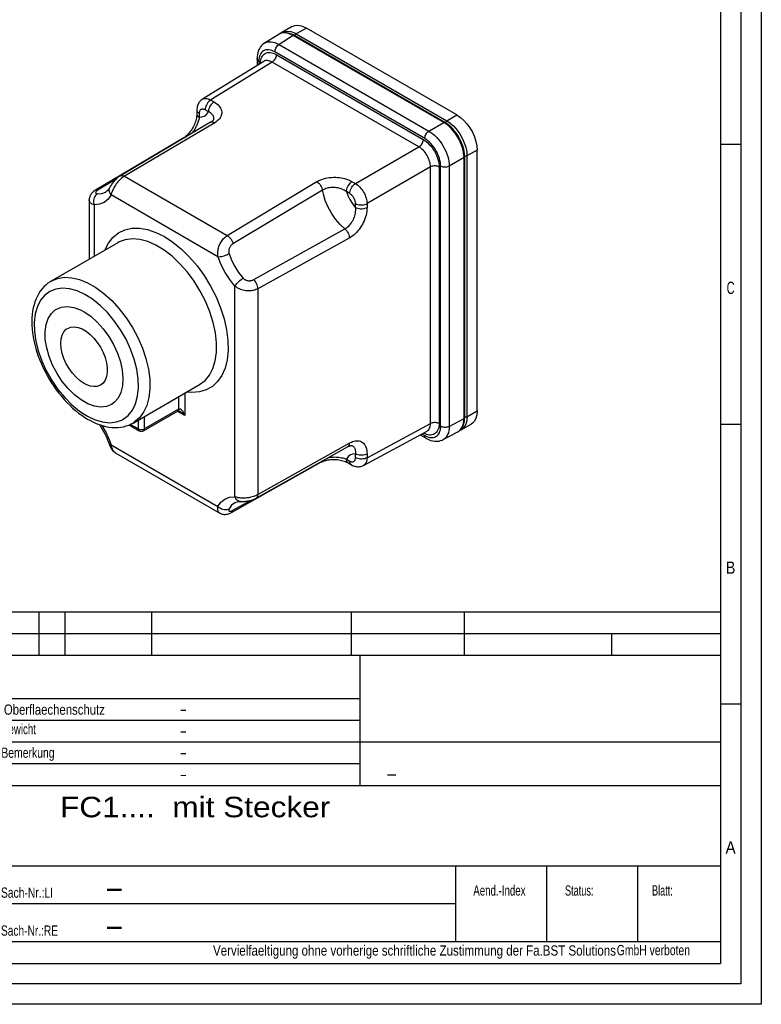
# Paper-space layout 'Blatt-1' of a CAD drawing. Header units: millimetres. Extents: x 0 to 594, y 0 to 420.
# Tile 4 of 9: x 413 to 594, y 0 to 240. Entities that reach past the tile are written whole.
import ezdxf
from ezdxf.enums import TextEntityAlignment as Align

# ---------------------------------------------------------------- set-up
doc = ezdxf.new("R2010")
doc.units = ezdxf.units.MM
doc.layers.add('LAYER0', color=7, linetype='Continuous')
doc.styles.add('VERO0-osifont', font='osifont-2014-11-14.ttf')
doc.styles.add('VERO1-TXT', font='txt')

# ---------------------------------------------------------------- blocks, each defined once
blk = doc.blocks.new('Entity set 0')
at = {"layer": 'LAYER0', "color": 252, "linetype": 'Continuous'}
for p, q in [((594, 420), (594, 0)), ((589, 415), (589, 5)), ((584, 210), (589, 210)), ((584, 141.67), (589, 141.67)), ((584, 73.33), (589, 73.33)), ((589, 5), (20, 5)), ((594, 0), (0, 0))]:
    blk.add_line(p, q, dxfattribs=at)
at = {"layer": 'LAYER0', "color": 4, "linetype": 'Continuous'}
for p in [(584, 410), (25, 10)]:
    blk.add_line(p, (584, 10), dxfattribs=at)
at = {"layer": 'LAYER0', "color": 7, "linetype": 'Continuous', "style": 'VERO0-osifont'}
for s, width, p, p2 in [('C', 0.979347, (585.52, 173.45), (587.48, 173.45)), ('B', 0.977133, (585.34, 105.12), (587.66, 105.12)), ('A', 0.980459, (585.27, 36.79), (587.73, 36.79))]:
    blk.add_text(s, height=3, dxfattribs=dict(at, width=width)).set_placement(p, p2, align=Align.FIT)
blk = doc.blocks.new('Entity set 1')
at = {"layer": 'LAYER0', "color": 136, "linetype": 'Continuous'}
for p, q in [((329.6, 95.86), (584, 95.86)), ((329.6, 95.86), (584, 95.86)), ((417.58, 85.26), (417.58, 95.86)), ((423.94, 85.26), (423.94, 95.86)), ((445.14, 85.26), (445.14, 95.86)), ((493.9, 85.26), (493.9, 95.86)), ((521.46, 85.26), (521.46, 95.86)), ((406.98, 90.56), (584, 90.56)), ((557.5, 85.26), (557.5, 90.56)), ((406.98, 85.26), (584, 85.26)), ((496.02, 53.46), (496.02, 85.26)), ((329.6, 74.66), (496.02, 74.66)), ((406.98, 69.36), (496.02, 69.36)), ((329.6, 64.06), (584, 64.06)), ((406.98, 58.76), (496.02, 58.76)), ((329.6, 53.46), (584, 53.46)), ((406.98, 33.85), (584, 33.85)), ((519.34, 15.3), (519.34, 33.85)), ((541.6, 15.3), (541.6, 33.85)), ((563.86, 15.3), (563.86, 33.85)), ((406.98, 24.58), (519.34, 24.58)), ((329.6, 15.3), (584, 15.3))]:
    blk.add_line(p, q, dxfattribs=at)
at = {"layer": 'LAYER0', "color": 7, "linetype": 'Continuous', "style": 'VERO1-TXT'}
for s, height, width, p, p2 in [('Oberflaechenschutz', 2.5, 0.685911, (408.98, 70.71), (433.64, 70.71)), ('-', 2.5, 0.6561, (451.96, 70.82), (453.68, 70.82)), ('Gewicht', 2.5, 0.618057, (408.27, 65.96), (416.8, 65.96)), ('-', 2.5, 0.6561, (451.96, 65.52), (453.68, 65.52)), ('Bemerkung', 2.5, 0.642143, (408.35, 60.19), (421.35, 60.19)), ('-', 2.5, 0.6561, (451.96, 60.22), (453.68, 60.22)), ('-', 2.5, 0.6561, (451.96, 54.92), (453.68, 54.92)), ('-', 3, 0.932028, (502.24, 54.8), (505.17, 54.8)), ('FC1....  mit Stecker', 5, 0.848079, (422.68, 45.67), (488.71, 45.67)), ('Aend.-Index', 2.5, 0.569737, (523.65, 26.55), (536.4, 26.55)), ('Status:', 2.5, 0.556421, (546.04, 26.55), (553, 26.55)), ('Blatt:', 2.5, 0.543358, (567.31, 26.55), (572.36, 26.55)), ('Sach-Nr.:LI', 2.5, 0.600164, (408.26, 26.02), (420.98, 26.02)), ('-', 5, 0.932028, (433.51, 26.05), (438.4, 26.05)), ('Sach-Nr.:RE', 2.5, 0.601086, (408.26, 16.75), (422.21, 16.75)), ('-', 5, 0.932028, (433.51, 16.78), (438.4, 16.78)), ('Vervielfaeltigung ohne vorherige schriftliche Zustimmung der Fa.BST Solutions', 2.5, 0.650044, (460.06, 11.89), (558.49, 11.89)), (' GmbH verboten', 2.5, 0.591369, (557.99, 11.99), (576.58, 11.99))]:
    blk.add_text(s, height=height, dxfattribs=dict(at, width=width)).set_placement(p, p2, align=Align.FIT)
blk = doc.blocks.new('View  0')
at = {"layer": 'LAYER0', "color": 4, "linetype": 'Continuous'}
for p, q in [((479.36, 238.73), (476.88, 237.3)), ((519.63, 217.15), (482.86, 238.38)), ((476.11, 236.84), (472.62, 234.68)), ((476.19, 236.88), (476.11, 236.84)), ((476.88, 237.3), (476.53, 237.05)), ((516.69, 215.33), (479.93, 236.56)), ((470.82, 230.91), (470.82, 229.24)), ((472.45, 230.25), (457.46, 220.98)), ((456.11, 218.37), (456.11, 217.45)), ((459.47, 215.37), (437.44, 202.31)), ((452.92, 211.59), (431.36, 198.8)), ((521.54, 143.27), (521.54, 206.94)), ((524.58, 144.89), (524.58, 208.58)), ((429.82, 196.42), (429.82, 181.94)), ((436.8, 185.97), (420.53, 176.58)), ((440.53, 141.94), (456.8, 151.33)), ((443.05, 140.02), (451.54, 144.92)), ((439.56, 141.47), (442.05, 140.02)), ((496.81, 131.59), (512.34, 139.94)), ((516.25, 137.88), (519.87, 139.82)), ((519.87, 139.82), (519.92, 139.85)), ((519.92, 139.85), (519.97, 139.88)), ((520.25, 140.07), (520.65, 140.26)), ((520.65, 140.26), (523.13, 141.69)), ((510.65, 139.03), (512.09, 138.2)), ((470.63, 123.59), (492.95, 136.14)), ((494.01, 136.42), (493.97, 136.43)), ((436.33, 134.6), (436.36, 134.58)), ((436.36, 134.58), (461.72, 119.94)), ((464.55, 120.08), (486.41, 132.36)), ((493.08, 132.19), (493.88, 131.73))]:
    blk.add_line(p, q, dxfattribs=at)
at = {"layer": 'LAYER0', "color": 136, "linetype": 'Continuous'}
for p, q in [((482.86, 238.38), (480.38, 236.95)), ((479.68, 236.53), (476.19, 234.37)), ((516.43, 215.31), (479.68, 236.53)), ((480.38, 236.95), (517.15, 215.72)), ((476.19, 234.37), (512.82, 213.22)), ((511.78, 211.4), (475.15, 232.55)), ((475.52, 231.9), (511.41, 211.18)), ((474.48, 230.07), (459.5, 220.81)), ((471.26, 230.3), (471.26, 229.52)), ((510.37, 209.35), (474.48, 230.07)), ((459.5, 220.81), (460.3, 220.35)), ((456.7, 217.56), (456.7, 216.63)), ((458.91, 217.91), (458.11, 218.37)), ((517.15, 215.72), (519.63, 217.15)), ((460.47, 215.27), (438.43, 202.21)), ((512.82, 213.22), (516.43, 215.31)), ((494.85, 200.4), (510.37, 209.35)), ((524.58, 208.58), (522.1, 207.15)), ((522.1, 207.15), (522.1, 143.46)), ((513.19, 204.46), (497.68, 195.5)), ((513.19, 141.79), (513.19, 204.46)), ((515.3, 204.44), (515.3, 141.78)), ((515.67, 141.13), (515.67, 204.66)), ((521.38, 206.73), (517.77, 204.65)), ((517.77, 204.65), (517.77, 141.12)), ((521.38, 143.06), (521.38, 206.73)), ((438.43, 202.21), (463.55, 187.71)), ((436.25, 201.36), (432.02, 198.87)), ((463.55, 187.71), (485.4, 200.87)), ((494.05, 200.86), (494.85, 200.4)), ((461.27, 182.54), (435.15, 197.63)), ((486.81, 198.79), (464.94, 185.71)), ((493.46, 197.96), (492.66, 198.43)), ((430.99, 195.23), (430.99, 182.62)), ((494.88, 194.59), (494.88, 195.51)), ((497.68, 195.5), (497.68, 194.57)), ((470, 176.94), (492.27, 189.34)), ((493.36, 187.08), (471.04, 174.73)), ((465.43, 123.95), (465.43, 175.35)), ((471.04, 174.73), (471.04, 124.5)), ((453.16, 149.23), (453.16, 143.75)), ((451.75, 145.38), (451.75, 148.42)), ((443.26, 140.48), (451.75, 145.38)), ((453.16, 143.75), (451.33, 144.8)), ((522.1, 143.46), (524.58, 144.89)), ((441.85, 140.48), (441.85, 142.7)), ((443.26, 143.52), (443.26, 140.48)), ((517.77, 141.12), (521.38, 143.06)), ((439.89, 141.61), (441.85, 140.48)), ((497.68, 133.45), (513.19, 141.79)), ((471.04, 124.5), (493.36, 137.05)), ((511.1, 139.28), (511.78, 138.88)), ((435.15, 136.63), (461.27, 121.55)), ((492.66, 133.11), (493.46, 132.65)), ((494.88, 133.46), (494.88, 134.39)), ((497.68, 134.37), (497.68, 133.45)), ((464.94, 120.62), (469.21, 123.03))]:
    blk.add_line(p, q, dxfattribs=at)
at = {"layer": 'LAYER0', "color": 4, "linetype": 'Continuous', "flags": 128}
for points in [[(479.36, 238.73), (480.02, 238.99), (480.77, 239.05), (481.58, 238.92), (482.43, 238.61), (482.86, 238.38)], [(479.93, 236.56), (479.69, 236.69), (479.26, 236.89), (478.83, 237.05), (478.41, 237.16), (477.99, 237.23), (477.59, 237.25), (477.21, 237.22), (476.85, 237.15), (476.52, 237.04), (476.21, 236.89), (476.19, 236.88)], [(472.62, 234.68), (472.42, 234.55), (472.15, 234.33), (471.9, 234.08), (471.67, 233.8), (471.46, 233.49), (471.28, 233.15), (471.12, 232.77), (471, 232.36), (470.9, 231.91), (470.84, 231.42), (470.82, 230.91)], [(457.46, 220.98), (457.38, 220.93), (457.19, 220.79), (457.01, 220.64), (456.85, 220.47), (456.71, 220.29), (456.57, 220.09), (456.45, 219.88), (456.35, 219.66), (456.27, 219.42), (456.2, 219.16), (456.15, 218.89), (456.12, 218.61), (456.11, 218.37)], [(456.11, 217.44), (456.11, 217.24), (456.09, 216.96), (456.06, 216.71), (456.01, 216.43), (455.95, 216.12), (455.86, 215.8), (455.76, 215.47), (455.65, 215.15), (455.52, 214.82), (455.37, 214.5), (455.21, 214.19), (455.05, 213.91), (454.89, 213.64), (454.71, 213.37), (454.52, 213.11), (454.31, 212.86), (454.1, 212.61), (453.89, 212.38), (453.67, 212.18), (453.46, 211.99), (453.25, 211.83), (453.06, 211.69), (452.91, 211.6)], [(519.63, 217.15), (520.49, 216.57), (521.32, 215.83), (522.1, 214.96), (522.81, 213.98), (523.42, 212.92), (523.91, 211.82), (524.28, 210.71), (524.5, 209.61), (524.58, 208.58)], [(460.22, 216.11), (460.22, 216.11), (460.21, 216.06), (460.17, 215.99), (460.12, 215.92), (460.06, 215.84), (459.99, 215.76), (459.91, 215.68), (459.79, 215.59), (459.66, 215.49), (459.51, 215.39), (459.47, 215.37)], [(521.54, 206.94), (521.53, 207.22), (521.49, 207.73), (521.42, 208.25), (521.31, 208.78), (521.17, 209.31), (520.99, 209.85), (520.79, 210.38), (520.55, 210.9), (520.29, 211.42), (520.01, 211.92), (519.7, 212.41), (519.36, 212.87), (519.01, 213.32), (518.64, 213.74), (518.25, 214.14), (517.85, 214.5), (517.44, 214.83), (517.02, 215.13), (516.69, 215.33)], [(437.44, 202.31), (437.17, 202.14), (436.89, 201.94), (436.66, 201.75), (436.44, 201.54), (436.22, 201.33), (436.02, 201.12), (435.84, 200.91), (435.67, 200.71), (435.51, 200.51), (435.37, 200.31), (435.24, 200.12), (435.11, 199.92), (434.98, 199.72), (434.87, 199.52), (434.78, 199.37)], [(431.36, 198.8), (431.14, 198.66), (430.86, 198.45), (430.64, 198.26), (430.46, 198.06), (430.31, 197.88), (430.19, 197.69), (430.08, 197.5), (429.99, 197.31), (429.93, 197.12), (429.88, 196.92), (429.84, 196.73), (429.82, 196.54), (429.82, 196.42)], [(434.78, 199.37), (434.7, 199.22), (434.52, 198.95), (434.33, 198.72), (434.12, 198.52), (433.87, 198.35), (433.85, 198.33)], [(420.54, 176.59), (420.27, 176.42), (419.73, 176.05), (419.21, 175.63), (418.73, 175.17), (418.29, 174.67), (417.87, 174.12), (417.49, 173.54), (417.15, 172.91), (416.84, 172.25), (416.57, 171.55), (416.34, 170.81), (416.15, 170.04), (416, 169.24), (415.89, 168.41), (415.83, 167.56), (415.8, 166.68), (415.82, 165.79), (415.88, 164.87), (415.98, 163.95), (416.12, 163.01), (416.3, 162.07), (416.51, 161.12), (416.77, 160.16), (417.06, 159.2), (417.39, 158.25), (417.75, 157.29), (418.14, 156.35), (418.57, 155.41), (419.03, 154.48), (419.52, 153.56), (420.04, 152.66), (420.58, 151.78), (421.15, 150.92), (421.75, 150.07), (422.37, 149.25), (423.01, 148.46), (423.68, 147.7), (424.36, 146.97), (425.06, 146.26), (425.77, 145.6), (426.5, 144.97), (427.24, 144.37), (427.99, 143.82), (428.75, 143.31), (429.53, 142.83)], [(435.28, 146.47), (434.02, 145.98), (432.61, 145.84), (431.07, 146.08), (429.46, 146.66), (427.82, 147.59), (426.2, 148.83), (424.66, 150.35), (423.22, 152.1), (421.95, 154.02), (420.87, 156.07), (420.02, 158.18), (419.43, 160.29), (419.1, 162.33), (419.06, 164.25), (419.3, 165.98), (419.81, 167.48), (420.58, 168.71), (421.59, 169.62), (421.83, 169.77)], [(421.83, 169.77), (423.08, 170.26), (424.5, 170.39), (426.04, 170.16), (427.65, 169.57), (428.55, 169.1)], [(428.55, 169.1), (430.18, 168), (431.77, 166.6), (433.26, 164.95), (434.61, 163.09), (435.78, 161.09), (436.73, 159), (437.44, 156.89), (437.89, 154.81), (438.06, 152.83), (437.95, 151.01), (437.56, 149.39), (436.9, 148.04), (436, 146.99), (435.28, 146.47)], [(428.55, 151.59), (427.57, 152.25), (426.62, 153.1), (425.72, 154.09), (424.92, 155.21), (424.22, 156.42), (423.65, 157.68), (423.24, 158.95), (422.98, 160.2), (422.9, 161.38), (422.98, 162.47), (423.24, 163.42), (423.65, 164.21), (424.22, 164.82), (424.55, 165.05)], [(424.55, 165.05), (425.31, 165.34), (426.16, 165.42), (427.09, 165.27), (428.06, 164.91), (429.05, 164.34), (430.02, 163.58), (430.94, 162.66), (431.8, 161.6), (432.55, 160.43), (433.19, 159.19), (433.68, 157.92), (434.02, 156.65), (434.19, 155.43), (434.19, 154.3), (434.02, 153.27), (433.68, 152.4), (433.19, 151.7), (432.55, 151.19)], [(432.55, 151.19), (431.8, 150.89), (430.94, 150.82), (430.02, 150.96), (429.05, 151.33), (428.55, 151.59)], [(451.53, 144.92), (451.53, 144.92), (451.54, 144.92), (451.54, 144.92), (451.56, 144.92), (451.57, 144.92), (451.59, 144.92), (451.61, 144.92), (451.64, 144.91), (451.67, 144.91), (451.7, 144.9), (451.75, 144.88), (451.79, 144.86), (451.85, 144.84), (451.92, 144.8), (451.95, 144.78)], [(524.58, 144.89), (524.5, 143.94), (524.28, 143.11), (523.91, 142.42), (523.42, 141.89), (523.13, 141.69)], [(429.53, 142.83), (429.94, 142.6), (430.72, 142.2), (431.5, 141.85), (432.28, 141.55), (433.05, 141.3), (433.83, 141.1), (434.59, 140.96), (435.34, 140.87), (436.08, 140.83), (436.81, 140.85), (437.51, 140.92), (438.19, 141.04), (438.85, 141.21), (439.49, 141.43), (440.09, 141.71), (440.53, 141.94)], [(519.97, 139.88), (520.2, 140.03), (520.46, 140.25), (520.69, 140.5), (520.9, 140.79), (521.09, 141.12), (521.24, 141.48), (521.37, 141.87), (521.46, 142.3), (521.52, 142.76), (521.54, 143.27)], [(512.09, 138.2), (512.36, 138.05), (512.83, 137.83), (513.31, 137.66), (513.78, 137.55), (514.19, 137.49), (514.58, 137.47), (514.95, 137.49), (515.3, 137.54), (515.67, 137.63), (516.01, 137.76), (516.25, 137.88)], [(434.66, 136.83), (434.69, 136.75), (434.83, 136.39), (434.99, 136.04), (435.16, 135.75), (435.34, 135.49), (435.53, 135.26), (435.74, 135.04), (435.95, 134.86), (436.16, 134.7), (436.33, 134.6)], [(492.95, 136.12), (493.04, 136.17), (493.22, 136.26), (493.38, 136.32), (493.53, 136.37), (493.66, 136.4), (493.77, 136.42), (493.86, 136.42), (493.93, 136.42), (493.98, 136.41), (494, 136.41)], [(486.41, 132.36), (486.48, 132.4), (486.66, 132.49), (486.87, 132.58), (487.1, 132.67), (487.35, 132.75), (487.58, 132.82), (487.85, 132.88), (488.14, 132.93), (488.45, 132.98), (488.78, 133.02), (489.12, 133.04), (489.47, 133.05), (489.81, 133.04), (490.15, 133.03), (490.48, 132.99), (490.81, 132.95), (491.15, 132.89), (491.48, 132.81), (491.81, 132.73), (492.12, 132.63), (492.4, 132.52), (492.65, 132.41), (492.89, 132.3), (493.07, 132.19)], [(493.88, 131.73), (494.14, 131.59), (494.41, 131.48), (494.67, 131.39), (494.93, 131.33), (495.18, 131.29), (495.43, 131.27), (495.66, 131.27), (495.9, 131.3), (496.15, 131.34), (496.38, 131.41), (496.61, 131.5), (496.81, 131.59)], [(465.4, 122.47), (465.67, 122.61), (465.95, 122.7), (466.25, 122.75), (466.56, 122.77), (466.75, 122.77)], [(466.75, 122.77), (466.88, 122.76), (467.14, 122.76), (467.37, 122.77), (467.59, 122.78), (467.84, 122.8), (468.09, 122.82), (468.35, 122.86), (468.6, 122.9), (468.86, 122.95), (469.13, 123.01), (469.41, 123.09), (469.69, 123.18), (469.98, 123.28), (470.28, 123.41), (470.58, 123.56), (470.63, 123.59)], [(461.72, 119.94), (461.78, 119.9), (461.95, 119.82), (462.14, 119.75), (462.33, 119.69), (462.52, 119.65), (462.71, 119.63), (462.92, 119.62), (463.13, 119.63), (463.35, 119.65), (463.59, 119.7), (463.84, 119.77), (464.1, 119.86), (464.38, 119.99), (464.55, 120.08)]]:
    blk.add_lwpolyline(points, dxfattribs=at)
at = {"layer": 'LAYER0', "color": 136, "linetype": 'Continuous', "flags": 128}
for points in [[(479.68, 236.53), (479.18, 236.79), (478.69, 236.98), (478.21, 237.12), (477.74, 237.19), (477.29, 237.2), (476.87, 237.14), (476.48, 237.02), (476.11, 236.84)], [(476.88, 237.3), (477.54, 237.56), (478.29, 237.62), (479.1, 237.5), (479.95, 237.18), (480.38, 236.95)], [(479.93, 236.56), (479.88, 236.58), (479.83, 236.58), (479.77, 236.57), (479.71, 236.55), (479.68, 236.53)], [(480.05, 236.49), (480.08, 236.57), (480.11, 236.65), (480.15, 236.72), (480.21, 236.79), (480.26, 236.86), (480.32, 236.91), (480.38, 236.95), (480.38, 236.95)], [(472.62, 234.68), (472.98, 234.86), (473.38, 234.98), (473.8, 235.04), (474.25, 235.03), (474.72, 234.96), (475.2, 234.83), (475.69, 234.63), (476.19, 234.37)], [(475.15, 232.55), (475.16, 232.77), (475.21, 233), (475.29, 233.24), (475.4, 233.48), (475.53, 233.7), (475.68, 233.91), (475.85, 234.1), (476.02, 234.26), (476.19, 234.37)], [(471.26, 230.3), (471.09, 230.42), (470.96, 230.55), (470.87, 230.69), (470.83, 230.84), (470.82, 230.91)], [(475.15, 232.55), (474.77, 232.75), (474.39, 232.9), (474.02, 233.01), (473.66, 233.06), (473.31, 233.08), (472.99, 233.04), (472.68, 232.95), (472.4, 232.82), (472.14, 232.64), (471.91, 232.42), (471.72, 232.15), (471.55, 231.85), (471.43, 231.51), (471.33, 231.13), (471.28, 230.73), (471.26, 230.3)], [(471.63, 229.75), (471.66, 230.17), (471.72, 230.56), (471.82, 230.92), (471.95, 231.25), (472.12, 231.55), (472.32, 231.8), (472.55, 232.02), (472.8, 232.19), (473.08, 232.31), (473.39, 232.39), (473.71, 232.43), (474.05, 232.41), (474.41, 232.35), (474.77, 232.25), (475.15, 232.09), (475.52, 231.9)], [(475.52, 231.9), (475.51, 231.68), (475.46, 231.44), (475.38, 231.2), (475.27, 230.97), (475.14, 230.74), (474.99, 230.53), (474.82, 230.34), (474.65, 230.19), (474.48, 230.07)], [(474.48, 230.07), (474.2, 230.22), (473.92, 230.33), (473.65, 230.41), (473.38, 230.45), (473.13, 230.46), (472.89, 230.43), (472.66, 230.36), (472.45, 230.25)], [(457.46, 220.98), (457.66, 221.08), (457.89, 221.15), (458.13, 221.19), (458.39, 221.18), (458.66, 221.14), (458.93, 221.07), (459.21, 220.95), (459.5, 220.81)], [(459.5, 220.81), (459.25, 220.64), (459.02, 220.42), (458.8, 220.17), (458.6, 219.89), (458.43, 219.58), (458.29, 219.27), (458.19, 218.95), (458.13, 218.64), (458.11, 218.37)], [(460.3, 220.35), (460.06, 220.17), (459.82, 219.96), (459.6, 219.71), (459.4, 219.42), (459.23, 219.12), (459.09, 218.81), (458.99, 218.49), (458.93, 218.18), (458.91, 217.91)], [(460.3, 220.35), (460.67, 220.11), (461.01, 219.86), (461.32, 219.6), (461.56, 219.34), (461.76, 219.07), (461.93, 218.79), (462.06, 218.5), (462.15, 218.22), (462.2, 217.93), (462.2, 217.63), (462.16, 217.34), (462.09, 217.05), (461.97, 216.77), (461.81, 216.49), (461.61, 216.22), (461.38, 215.96), (461.11, 215.72), (460.8, 215.48), (460.47, 215.27)], [(456.7, 216.63), (456.64, 216.33), (456.57, 216.02), (456.52, 215.79), (456.45, 215.57), (456.38, 215.33), (456.3, 215.11), (456.21, 214.9), (456.12, 214.67), (456.02, 214.45), (455.9, 214.22), (455.78, 213.99), (455.61, 213.7), (455.43, 213.41), (455.29, 213.22), (455.15, 213.03), (455.01, 212.85), (454.8, 212.61), (454.79, 212.59)], [(456.11, 218.37), (456.14, 218.17), (456.23, 217.98), (456.38, 217.8), (456.58, 217.63), (456.7, 217.56)], [(456.11, 217.44), (456.14, 217.24), (456.23, 217.05), (456.38, 216.87), (456.59, 216.7), (456.7, 216.63)], [(458.11, 218.37), (457.97, 218.45), (457.83, 218.5), (457.7, 218.54), (457.57, 218.56), (457.44, 218.57), (457.32, 218.55), (457.21, 218.52), (457.11, 218.47), (457.02, 218.41), (456.93, 218.33), (456.86, 218.23), (456.8, 218.12), (456.76, 218), (456.72, 217.86), (456.7, 217.71), (456.7, 217.56)], [(456.7, 216.63), (457.35, 216.66), (457.93, 216.86), (458.42, 217.21), (458.81, 217.71), (458.91, 217.91)], [(460.23, 216.11), (460.23, 216.14), (460.26, 216.33), (460.25, 216.51), (460.22, 216.69), (460.15, 216.87), (460.06, 217.05), (459.94, 217.21), (459.8, 217.37), (459.63, 217.52), (459.42, 217.67), (459.17, 217.8), (458.91, 217.91)], [(459.47, 215.37), (459.65, 215.44), (459.86, 215.46), (460.09, 215.43), (460.33, 215.34), (460.47, 215.27)], [(516.69, 215.33), (516.64, 215.35), (516.59, 215.36), (516.53, 215.35), (516.47, 215.33), (516.43, 215.31)], [(521.38, 206.73), (521.36, 207.31), (521.29, 207.9), (521.17, 208.52), (521, 209.14), (520.8, 209.76), (520.55, 210.39), (520.26, 211.01), (519.93, 211.61), (519.57, 212.2), (519.18, 212.75), (518.76, 213.28), (518.33, 213.78), (517.87, 214.23), (517.4, 214.64), (516.92, 215), (516.43, 215.31)], [(517.15, 215.72), (517.09, 215.68), (517.03, 215.63), (516.98, 215.57), (516.93, 215.5), (516.88, 215.42), (516.85, 215.34), (516.82, 215.26), (516.82, 215.26)], [(517.15, 215.72), (518.01, 215.14), (518.85, 214.4), (519.63, 213.53), (520.33, 212.55), (520.94, 211.49), (521.44, 210.39), (521.8, 209.28), (522.03, 208.19), (522.1, 207.15)], [(452.92, 211.59), (453.11, 211.67), (453.26, 211.69)], [(511.78, 211.4), (511.8, 211.62), (511.85, 211.85), (511.92, 212.09), (512.03, 212.33), (512.16, 212.55), (512.31, 212.76), (512.48, 212.95), (512.66, 213.11), (512.82, 213.22)], [(512.82, 213.22), (513.31, 212.91), (513.79, 212.55), (514.26, 212.14), (514.71, 211.69), (515.15, 211.2), (515.57, 210.67), (515.96, 210.11), (516.32, 209.52), (516.64, 208.92), (516.93, 208.3), (517.18, 207.68), (517.39, 207.05), (517.56, 206.43), (517.67, 205.82), (517.75, 205.22), (517.77, 204.65)], [(511.41, 211.18), (511.39, 210.96), (511.34, 210.72), (511.27, 210.49), (511.16, 210.25), (511.03, 210.02), (510.88, 209.81), (510.71, 209.63), (510.53, 209.47), (510.37, 209.35)], [(513.19, 204.46), (513.18, 204.78), (513.14, 205.13), (513.08, 205.48), (512.98, 205.83), (512.87, 206.19), (512.72, 206.55), (512.56, 206.9), (512.37, 207.25), (512.17, 207.58), (511.94, 207.9), (511.71, 208.2), (511.45, 208.48), (511.19, 208.74), (510.92, 208.97), (510.64, 209.18), (510.37, 209.35)], [(511.41, 211.18), (511.79, 210.94), (512.17, 210.66), (512.54, 210.34), (512.9, 209.98), (513.24, 209.59), (513.57, 209.18), (513.87, 208.74), (514.16, 208.28), (514.41, 207.8), (514.64, 207.32), (514.84, 206.83), (515, 206.33), (515.13, 205.84), (515.22, 205.36), (515.28, 204.9), (515.3, 204.44)], [(515.67, 204.66), (515.65, 205.11), (515.6, 205.58), (515.5, 206.06), (515.37, 206.55), (515.21, 207.04), (515.02, 207.53), (514.79, 208.02), (514.53, 208.49), (514.25, 208.95), (513.94, 209.39), (513.62, 209.81), (513.27, 210.2), (512.91, 210.55), (512.54, 210.87), (512.16, 211.15), (511.78, 211.4)], [(521.38, 206.73), (521.44, 206.77), (521.49, 206.82), (521.52, 206.86), (521.53, 206.91), (521.54, 206.94)], [(522.1, 207.15), (522.04, 207.12), (521.96, 207.09), (521.88, 207.07), (521.79, 207.07), (521.71, 207.07), (521.62, 207.07), (521.54, 207.09), (521.53, 207.09)], [(515.3, 204.44), (515.1, 204.54), (514.87, 204.62), (514.62, 204.67), (514.37, 204.7), (514.1, 204.7), (513.85, 204.67), (513.6, 204.62), (513.37, 204.54), (513.19, 204.46)], [(517.77, 204.65), (517.57, 204.56), (517.34, 204.48), (517.09, 204.43), (516.84, 204.41), (516.57, 204.41), (516.32, 204.44), (516.07, 204.5), (515.85, 204.57), (515.67, 204.66)], [(438.43, 202.21), (438.2, 202.06), (437.96, 201.89), (437.73, 201.71), (437.5, 201.5), (437.28, 201.29), (437.06, 201.06), (436.84, 200.82), (436.64, 200.57), (436.44, 200.31), (436.26, 200.05), (436.08, 199.78), (435.92, 199.51), (435.77, 199.23), (435.63, 198.96), (435.51, 198.69), (435.4, 198.43), (435.29, 198.15), (435.21, 197.88), (435.15, 197.63)], [(437.44, 202.31), (437.62, 202.38), (437.83, 202.4), (438.06, 202.37), (438.3, 202.28), (438.43, 202.21)], [(485.4, 200.87), (485.65, 201.01), (485.91, 201.14), (486.19, 201.27), (486.61, 201.43), (487.06, 201.57), (487.52, 201.69), (488, 201.79), (488.5, 201.86), (489.01, 201.91), (489.53, 201.93), (490.05, 201.93), (490.49, 201.9), (490.93, 201.86), (491.37, 201.79), (491.79, 201.71), (492.2, 201.61), (492.7, 201.46), (493.18, 201.28), (493.63, 201.08), (494.05, 200.86)], [(485.4, 200.87), (485.65, 200.7), (485.89, 200.49), (486.12, 200.25), (486.32, 199.97), (486.5, 199.67), (486.64, 199.36), (486.75, 199.04), (486.81, 198.79)], [(492.66, 198.43), (492.68, 198.72), (492.75, 199.03), (492.85, 199.35), (492.99, 199.67), (493.17, 199.97), (493.37, 200.25), (493.59, 200.5), (493.83, 200.71), (494.05, 200.86)], [(493.46, 197.96), (493.49, 198.26), (493.55, 198.57), (493.65, 198.89), (493.79, 199.2), (493.97, 199.51), (494.17, 199.79), (494.39, 200.03), (494.63, 200.25), (494.85, 200.4)], [(494.85, 200.4), (495.13, 200.22), (495.4, 200.01), (495.67, 199.78), (495.93, 199.52), (496.18, 199.24), (496.41, 198.93), (496.64, 198.61), (496.84, 198.28), (497.03, 197.94), (497.19, 197.58), (497.34, 197.23), (497.46, 196.87), (497.55, 196.51), (497.62, 196.17), (497.67, 195.83), (497.68, 195.5)], [(431.81, 197.87), (431.58, 197.7), (431.36, 197.48), (431.18, 197.22), (431.04, 196.92), (430.94, 196.59), (430.88, 196.25), (430.87, 195.9), (430.91, 195.56), (430.99, 195.23)], [(435.15, 197.63), (434.41, 196.57), (433.47, 195.8), (432.34, 195.35), (431.06, 195.23), (430.99, 195.23)], [(432.02, 198.87), (431.79, 198.9), (431.57, 198.88), (431.37, 198.81), (431.36, 198.8)], [(432.02, 198.87), (431.91, 198.8), (431.81, 198.73), (431.72, 198.66), (431.64, 198.59), (431.57, 198.51), (431.51, 198.44), (431.46, 198.37), (431.42, 198.3), (431.4, 198.23), (431.39, 198.16), (431.39, 198.12), (431.4, 198.07), (431.42, 198.03), (431.45, 197.99), (431.5, 197.96), (431.54, 197.93), (431.6, 197.91), (431.66, 197.89), (431.73, 197.88), (431.81, 197.87)], [(431.81, 197.87), (432.88, 197.96), (433.83, 198.32), (433.85, 198.33)], [(434.79, 199.37), (434.69, 199.12), (434.65, 198.85), (434.67, 198.56), (434.75, 198.28), (434.88, 198), (435.06, 197.73), (435.15, 197.63)], [(492.66, 198.43), (492.37, 198.63), (492.06, 198.82), (491.73, 198.98), (491.38, 199.12), (491.1, 199.21), (490.81, 199.29), (490.52, 199.35), (490.22, 199.4), (489.92, 199.43), (489.64, 199.45), (489.36, 199.45), (489.09, 199.44), (488.81, 199.42), (488.54, 199.39), (488.22, 199.33), (487.91, 199.25), (487.62, 199.16), (487.34, 199.06), (487.15, 198.97), (486.98, 198.88), (486.81, 198.79)], [(492.27, 189.34), (491.09, 190.43), (489.99, 191.71), (489, 193.14), (488.16, 194.66), (487.49, 196.24), (487.01, 197.83), (486.81, 198.79)], [(492.66, 198.43), (493.01, 197.47), (493.47, 196.54), (494.02, 195.65), (494.65, 194.84), (494.88, 194.59)], [(494.88, 195.51), (494.87, 195.68), (494.85, 195.85), (494.82, 196.02), (494.77, 196.2), (494.71, 196.38), (494.64, 196.56), (494.56, 196.73), (494.46, 196.91), (494.36, 197.07), (494.25, 197.23), (494.13, 197.39), (494, 197.53), (493.87, 197.66), (493.74, 197.77), (493.6, 197.88), (493.46, 197.96)], [(430.99, 195.23), (430.76, 195.31), (430.55, 195.41), (430.42, 195.48), (430.3, 195.56), (430.2, 195.65), (430.1, 195.74), (430.02, 195.84), (429.95, 195.94), (429.9, 196.04), (429.86, 196.16), (429.83, 196.27), (429.82, 196.42)], [(494.88, 195.51), (495.14, 195.38), (495.45, 195.28), (495.77, 195.21), (496.12, 195.18), (496.47, 195.18), (496.81, 195.21), (497.14, 195.28), (497.44, 195.38), (497.68, 195.5)], [(492.27, 189.34), (492.51, 189.48), (492.74, 189.65), (492.97, 189.83), (493.2, 190.04), (493.41, 190.27), (493.62, 190.51), (493.82, 190.77), (494.01, 191.04), (494.18, 191.32), (494.34, 191.62), (494.48, 191.93), (494.6, 192.23), (494.7, 192.56), (494.79, 192.88), (494.85, 193.21), (494.9, 193.53), (494.92, 193.89), (494.91, 194.24), (494.88, 194.59)], [(497.68, 194.57), (497.67, 194.24), (497.65, 193.89), (497.6, 193.53), (497.54, 193.16), (497.44, 192.71), (497.31, 192.26), (497.15, 191.8), (496.97, 191.33), (496.76, 190.89), (496.54, 190.45), (496.29, 190.02), (496.01, 189.6), (495.73, 189.2), (495.43, 188.83), (495.1, 188.46), (494.77, 188.13), (494.43, 187.82), (494.09, 187.55), (493.73, 187.3), (493.36, 187.08)], [(494.88, 194.59), (495.14, 194.46), (495.45, 194.36), (495.77, 194.29), (496.12, 194.25), (496.47, 194.25), (496.81, 194.29), (497.14, 194.36), (497.44, 194.46), (497.68, 194.57)], [(433.63, 184.14), (434.49, 185.85), (435.6, 187.27), (436.94, 188.36), (438.48, 189.1), (440.2, 189.49), (442.07, 189.52), (444.05, 189.18), (446.1, 188.48), (448.19, 187.44), (450.28, 186.07), (452.34, 184.41), (454.32, 182.47), (456.18, 180.29), (457.91, 177.92), (459.45, 175.39), (460.8, 172.75), (461.91, 170.06), (462.78, 167.36), (463.38, 164.69), (463.71, 162.11), (463.75, 159.67), (463.51, 157.4), (463, 155.35), (462.21, 153.56), (461.17, 152.05), (459.9, 150.87), (458.41, 150.02), (456.74, 149.52), (454.91, 149.39), (453.63, 149.5)], [(461.27, 182.54), (461.23, 182.86), (461.21, 183.19), (461.21, 183.53), (461.24, 183.87), (461.28, 184.16), (461.34, 184.44), (461.41, 184.72), (461.5, 185), (461.6, 185.27), (461.71, 185.53), (461.83, 185.78), (461.96, 186.02), (462.1, 186.26), (462.26, 186.48), (462.45, 186.73), (462.66, 186.97), (462.87, 187.19), (463.1, 187.39), (463.32, 187.56), (463.55, 187.71)], [(463.55, 187.71), (463.8, 187.54), (464.04, 187.33), (464.26, 187.08), (464.47, 186.8), (464.65, 186.5), (464.79, 186.19), (464.9, 185.88), (464.94, 185.71)], [(492.27, 189.34), (492.5, 189.12), (492.71, 188.86), (492.91, 188.57), (493.07, 188.26), (493.2, 187.95), (493.3, 187.63), (493.35, 187.32), (493.36, 187.08)], [(456.8, 151.33), (458.11, 152.32), (459.19, 153.63), (460.03, 155.24), (460.6, 157.13), (460.89, 159.24), (460.91, 161.54), (460.64, 163.98), (460.1, 166.51), (459.29, 169.09), (458.23, 171.66), (456.94, 174.17), (455.45, 176.57), (453.79, 178.81), (451.99, 180.84), (450.08, 182.64), (448.11, 184.15), (446.11, 185.36), (444.13, 186.23), (442.19, 186.75), (440.36, 186.91), (438.64, 186.7), (437.1, 186.14), (436.8, 185.97)], [(464.94, 185.71), (464.83, 185.63), (464.72, 185.55), (464.61, 185.46), (464.51, 185.35), (464.41, 185.24), (464.31, 185.12), (464.23, 184.99), (464.15, 184.85), (464.07, 184.71), (464.01, 184.56), (463.97, 184.44), (463.94, 184.31), (463.91, 184.18), (463.9, 184.05), (463.89, 183.91), (463.89, 183.79), (463.9, 183.66), (463.91, 183.54), (463.94, 183.42), (463.97, 183.3)], [(461.27, 182.54), (461.52, 182.55), (461.8, 182.57), (462.11, 182.62), (462.43, 182.7), (462.76, 182.79), (463.09, 182.9), (463.41, 183.03), (463.71, 183.16), (463.97, 183.3)], [(463.97, 183.3), (464.58, 181.71), (465.37, 180.16), (466.31, 178.7), (467.38, 177.37), (467.44, 177.3)], [(465.43, 175.35), (464.15, 176.94), (463.01, 178.68), (462.05, 180.54), (461.31, 182.44), (461.27, 182.54)], [(420.54, 176.59), (422.05, 177.23), (423.73, 177.51), (425.55, 177.42), (427.46, 176.98), (429.44, 176.17), (431.44, 175.04), (433.42, 173.58), (435.34, 171.84), (437.17, 169.85), (438.86, 167.65), (440.39, 165.28), (441.72, 162.79), (442.83, 160.23), (443.69, 157.65), (444.29, 155.1), (444.61, 152.64), (444.66, 150.3), (444.42, 148.15), (443.9, 146.22), (443.12, 144.55), (442.08, 143.17), (440.82, 142.12), (440.53, 141.94)], [(465.43, 175.35), (465.55, 175.56), (465.72, 175.79), (465.91, 176.03), (466.14, 176.27), (466.39, 176.51), (466.65, 176.74), (466.92, 176.96), (467.18, 177.15), (467.44, 177.3)], [(467.44, 177.3), (467.51, 177.22), (467.6, 177.15), (467.69, 177.07), (467.78, 177.01), (467.88, 176.95), (467.99, 176.89), (468.09, 176.84), (468.2, 176.8), (468.31, 176.76), (468.46, 176.73), (468.6, 176.7), (468.75, 176.68), (468.9, 176.68), (469.05, 176.68), (469.2, 176.69), (469.34, 176.71), (469.48, 176.74), (469.62, 176.78), (469.76, 176.82), (469.88, 176.88), (470, 176.94)], [(471.04, 174.73), (471.02, 175.03), (470.95, 175.34), (470.85, 175.66), (470.72, 175.98), (470.55, 176.29), (470.35, 176.57), (470.13, 176.82), (470, 176.94)], [(471.04, 174.73), (470.79, 174.61), (470.53, 174.5), (470.25, 174.41), (469.96, 174.33), (469.66, 174.27), (469.36, 174.23), (469.04, 174.21), (468.72, 174.2), (468.4, 174.21), (468.08, 174.24), (467.76, 174.29), (467.44, 174.36), (467.13, 174.44), (466.83, 174.55), (466.53, 174.67), (466.25, 174.8), (465.96, 174.97), (465.68, 175.15), (465.43, 175.35)], [(451.54, 144.92), (451.62, 144.99), (451.68, 145.07), (451.72, 145.18), (451.74, 145.31), (451.75, 145.38)], [(451.75, 145.38), (451.91, 145.42), (452.09, 145.37), (452.26, 145.26), (452.41, 145.11), (452.54, 144.96), (452.65, 144.81), (452.74, 144.68), (452.81, 144.55), (452.87, 144.43), (452.93, 144.32), (452.98, 144.21), (453.02, 144.11), (453.06, 144.02), (453.09, 143.93), (453.13, 143.84), (453.16, 143.75)], [(453.16, 143.75), (453.07, 143.85), (452.97, 143.96), (452.86, 144.07), (452.74, 144.19), (452.6, 144.32), (452.42, 144.46), (452.21, 144.62), (451.95, 144.78)], [(515.3, 141.78), (515.1, 141.88), (514.87, 141.95), (514.62, 142), (514.37, 142.03), (514.1, 142.03), (513.85, 142), (513.6, 141.95), (513.37, 141.88), (513.19, 141.79)], [(519.87, 139.82), (520.21, 140.04), (520.51, 140.32), (520.77, 140.66), (520.99, 141.05), (521.16, 141.49), (521.28, 141.98), (521.36, 142.5), (521.38, 143.06)], [(522.1, 143.46), (522.03, 142.51), (521.8, 141.68), (521.44, 140.99), (520.94, 140.46), (520.65, 140.26)], [(521.38, 143.06), (521.44, 143.1), (521.49, 143.14), (521.52, 143.19), (521.53, 143.24), (521.54, 143.27)], [(522.1, 143.46), (522.04, 143.43), (521.96, 143.4), (521.88, 143.39), (521.79, 143.38), (521.71, 143.38), (521.62, 143.39), (521.54, 143.4), (521.54, 143.41)], [(432.88, 141.36), (433.93, 139.55), (434.78, 137.66), (435.15, 136.63)], [(441.85, 140.48), (441.98, 140.42), (442.13, 140.37), (442.29, 140.33), (442.47, 140.32), (442.64, 140.32), (442.81, 140.33), (442.98, 140.37), (443.13, 140.42), (443.26, 140.48)], [(441.85, 140.48), (441.86, 140.35), (441.89, 140.23), (441.94, 140.13), (442.01, 140.05), (442.05, 140.02)], [(443.05, 140.02), (443.13, 140.09), (443.19, 140.18), (443.24, 140.28), (443.26, 140.41), (443.26, 140.48)], [(515.3, 141.78), (515.28, 141.36), (515.22, 140.96), (515.13, 140.59), (515.01, 140.25), (514.85, 139.95), (514.66, 139.68), (514.44, 139.46), (514.19, 139.28), (513.91, 139.14), (513.61, 139.05), (513.29, 139.01), (512.95, 139.01), (512.6, 139.06), (512.24, 139.16), (511.87, 139.3), (511.49, 139.49)], [(511.78, 138.88), (512.16, 138.69), (512.54, 138.53), (512.91, 138.43), (513.27, 138.37), (513.62, 138.36), (513.94, 138.39), (514.25, 138.48), (514.53, 138.61), (514.79, 138.79), (515.02, 139.01), (515.21, 139.28), (515.37, 139.58), (515.5, 139.92), (515.6, 140.3), (515.65, 140.7), (515.67, 141.13)], [(512.34, 139.94), (512.53, 140.07), (512.7, 140.23), (512.85, 140.42), (512.97, 140.65), (513.07, 140.9), (513.14, 141.17), (513.18, 141.47), (513.19, 141.79)], [(517.77, 141.12), (517.57, 141.02), (517.34, 140.95), (517.09, 140.9), (516.84, 140.88), (516.57, 140.88), (516.32, 140.91), (516.07, 140.96), (515.85, 141.04), (515.67, 141.13)], [(517.77, 141.12), (517.75, 140.56), (517.67, 140.04), (517.55, 139.55), (517.37, 139.11), (517.16, 138.72), (516.9, 138.38), (516.59, 138.1), (516.25, 137.88)], [(493.36, 137.05), (493.34, 136.78), (493.28, 136.55), (493.18, 136.35), (493.04, 136.2), (492.95, 136.14)], [(493.36, 137.05), (493.61, 137.19), (493.86, 137.3), (494.1, 137.4), (494.45, 137.5), (494.8, 137.58), (495.14, 137.61), (495.46, 137.6), (495.77, 137.55), (496.07, 137.47), (496.35, 137.34), (496.6, 137.17), (496.8, 137), (496.99, 136.8), (497.15, 136.57), (497.29, 136.32), (497.41, 136.05), (497.53, 135.67), (497.61, 135.26), (497.66, 134.83), (497.68, 134.37)], [(512.09, 138.2), (511.97, 138.29), (511.88, 138.42), (511.82, 138.59), (511.79, 138.78), (511.78, 138.88)], [(434.66, 136.83), (434.72, 136.75), (434.83, 136.69), (435, 136.65), (435.15, 136.63)], [(435.15, 136.63), (435.21, 136.33), (435.29, 136.04), (435.36, 135.85), (435.44, 135.67), (435.52, 135.5), (435.61, 135.34), (435.71, 135.19), (435.82, 135.05), (435.93, 134.92), (436.06, 134.8), (436.19, 134.69), (436.36, 134.58)], [(494.88, 134.39), (494.91, 134.68), (494.92, 134.95), (494.9, 135.14), (494.88, 135.31), (494.84, 135.48), (494.79, 135.63), (494.73, 135.76), (494.66, 135.89), (494.58, 136.01), (494.48, 136.12), (494.38, 136.21), (494.22, 136.32), (494.05, 136.4)], [(486.66, 132.6), (486.52, 132.44), (486.41, 132.36)], [(488.21, 133.48), (488.49, 133.53), (488.82, 133.58), (489.15, 133.61), (489.48, 133.63), (489.81, 133.64), (490.15, 133.63), (490.48, 133.61), (490.81, 133.57), (491.13, 133.53), (491.45, 133.47), (491.76, 133.4), (492, 133.33), (492.23, 133.26), (492.45, 133.19), (492.66, 133.11)], [(494.88, 134.39), (494.23, 134.36), (493.65, 134.16), (493.15, 133.81), (492.77, 133.31), (492.66, 133.11)], [(493.07, 132.2), (492.91, 132.32), (492.79, 132.5), (492.71, 132.72), (492.67, 132.98), (492.66, 133.11)], [(493.46, 132.65), (493.6, 132.57), (493.74, 132.52), (493.87, 132.48), (494, 132.46), (494.13, 132.45), (494.25, 132.47), (494.36, 132.5), (494.46, 132.55), (494.56, 132.61), (494.64, 132.69), (494.71, 132.79), (494.77, 132.9), (494.82, 133.02), (494.85, 133.16), (494.87, 133.31), (494.88, 133.46)], [(493.88, 131.73), (493.72, 131.86), (493.6, 132.03), (493.51, 132.25), (493.47, 132.51), (493.46, 132.65)], [(497.68, 134.37), (497.41, 134.25), (497.11, 134.15), (496.78, 134.08), (496.43, 134.05), (496.08, 134.06), (495.74, 134.09), (495.42, 134.17), (495.12, 134.27), (494.88, 134.39)], [(497.68, 133.45), (497.41, 133.32), (497.11, 133.22), (496.78, 133.16), (496.43, 133.13), (496.08, 133.13), (495.74, 133.17), (495.42, 133.24), (495.12, 133.34), (494.88, 133.46)], [(497.68, 133.45), (497.66, 133.13), (497.62, 132.83), (497.55, 132.55), (497.45, 132.3), (497.32, 132.07), (497.17, 131.88), (497, 131.72), (496.81, 131.59)], [(461.27, 121.55), (462.01, 122.61), (462.95, 123.37), (464.08, 123.83), (465.36, 123.95), (465.43, 123.95)], [(465.43, 123.95), (465.68, 123.88), (465.95, 123.82), (466.15, 123.78), (466.35, 123.75), (466.56, 123.72), (466.78, 123.7), (467, 123.69), (467.23, 123.68), (467.47, 123.68), (467.71, 123.68), (467.96, 123.69), (468.3, 123.72), (468.64, 123.76), (468.87, 123.79), (469.1, 123.83), (469.33, 123.88), (469.64, 123.96), (469.95, 124.04), (470.25, 124.14), (470.53, 124.26), (470.79, 124.38), (471.04, 124.5)], [(466.76, 122.77), (466.49, 122.81), (466.24, 122.91), (466, 123.07), (465.79, 123.28), (465.61, 123.53), (465.47, 123.82), (465.43, 123.95)], [(470.63, 123.59), (470.78, 123.71), (470.91, 123.88), (470.99, 124.1), (471.03, 124.35), (471.04, 124.5)], [(461.72, 119.94), (461.64, 119.99), (461.53, 120.09), (461.43, 120.2), (461.34, 120.34), (461.28, 120.5), (461.24, 120.67), (461.21, 120.86), (461.21, 121.07), (461.23, 121.3), (461.27, 121.55)], [(463.97, 120.94), (463.71, 120.82), (463.41, 120.75), (463.09, 120.72), (462.76, 120.75), (462.43, 120.82), (462.11, 120.94), (461.8, 121.11), (461.52, 121.31), (461.27, 121.55)], [(463.97, 120.94), (463.94, 120.87), (463.92, 120.81), (463.9, 120.75), (463.89, 120.69), (463.89, 120.64), (463.89, 120.59), (463.9, 120.55), (463.92, 120.51), (463.94, 120.48), (463.98, 120.44), (464.03, 120.41), (464.09, 120.39), (464.16, 120.38), (464.24, 120.38), (464.32, 120.39), (464.41, 120.41), (464.51, 120.43), (464.61, 120.47), (464.72, 120.51), (464.83, 120.56), (464.94, 120.62)], [(465.4, 122.47), (464.6, 121.84), (463.99, 120.97), (463.97, 120.94)], [(464.94, 120.62), (464.85, 120.4), (464.73, 120.22), (464.57, 120.09), (464.55, 120.08)]]:
    blk.add_lwpolyline(points, dxfattribs=at)
blk.add_lwpolyline([(438.12, 142.86), (439.36, 143.8), (440.37, 145.07), (441.13, 146.64), (441.62, 148.47), (441.84, 150.52), (441.77, 152.74), (441.42, 155.1), (440.8, 157.52), (439.93, 159.97), (438.81, 162.38), (437.47, 164.71), (435.95, 166.9), (434.28, 168.9), (432.5, 170.66), (430.64, 172.16), (428.74, 173.35), (426.86, 174.21), (425.02, 174.73), (423.28, 174.88), (421.66, 174.66), (420.21, 174.09), (418.96, 173.17), (417.93, 171.92), (417.16, 170.37), (416.64, 168.56), (416.41, 166.52), (416.45, 164.31), (416.78, 161.96), (417.38, 159.54), (418.24, 157.09), (419.34, 154.67), (420.66, 152.34), (422.17, 150.14), (423.83, 148.13), (425.61, 146.34), (427.47, 144.82), (429.36, 143.61), (431.25, 142.73), (433.09, 142.19), (434.84, 142.01), (436.47, 142.2), (437.93, 142.75)], close=True, dxfattribs=at)
at = {"layer": 'LAYER0', "color": 4, "linetype": 'Continuous', "extrusion": (0, 0, -1)}
blk.add_arc((-417.34, 131.1), 18.24, 145.09, 161.6879, dxfattribs=at)
at = {"layer": 'LAYER0', "color": 4, "linetype": 'Continuous'}
blk.add_arc((442.55, 140.89), 1, 240.0002, 299.9998, dxfattribs=at)

psp = doc.layouts.new('Blatt-1')

# ---------------------------------------------------------------- block references
at = {"layer": 'LAYER0', "color": 4, "linetype": 'Continuous'}
for name in ['Entity set 0', 'View  0', 'Entity set 1']:
    psp.add_blockref(name, (0, 0), dxfattribs=at)

doc.saveas('drawing.dxf')
